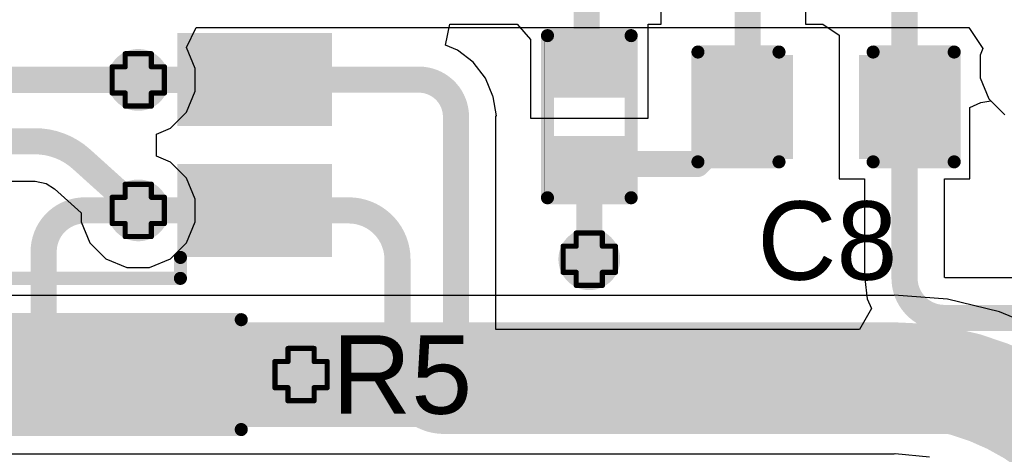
# Model space of a CAD drawing. Header units: inches. Extents: x -0.1 to 10.2, y 0 to 6.5.
# Tile 60 of 95: x 1.79 to 2.167, y 3.611 to 3.777. Entities that reach past the tile are written whole.
import ezdxf

# ---------------------------------------------------------------- set-up
doc = ezdxf.new("R2010")
doc.units = ezdxf.units.IN
doc.header["$MEASUREMENT"] = 0
for name, color, linetype in [('Bottom Layer', 5, 'Continuous'), ('Drill Drawing', 1, 'Continuous'), ('Top Layer', 1, 'Continuous'), ('Top Overlay', 2, 'Continuous'), ('Top Paste', 8, 'Continuous'), ('Top Solder', 216, 'Continuous'), ('Via Holes', 16, 'Continuous')]:
    doc.layers.add(name, color=color, linetype=linetype)
doc.styles.add('Arial', font='txt', dxfattribs={"height": 0.2})

# ---------------------------------------------------------------- blocks, each defined once
blk = doc.blocks.new('S______B______0402_1')
at = {"layer": 'Top Layer'}
for points in [[(-0.0275, -0.0125), (-0.0275, 0.0125), (-0.0095, 0.0125), (-0.0095, -0.0125)], [(0.0095, -0.0125), (0.0095, 0.0125), (0.0275, 0.0125), (0.0275, -0.0125)]]:
    blk.add_hatch(color=1, dxfattribs=at).paths.add_polyline_path(points)
at = {"layer": 'Top Paste'}
for points in [[(-0.0275, -0.0125), (-0.0275, 0.0125), (-0.0095, 0.0125), (-0.0095, -0.0125)], [(0.0095, -0.0125), (0.0095, 0.0125), (0.0275, 0.0125), (0.0275, -0.0125)]]:
    blk.add_hatch(color=8, dxfattribs=at).paths.add_polyline_path(points)
at = {"layer": 'Top Solder'}
for points in [[(-0.02967, -0.01467), (-0.02967, 0.01467), (-0.00733, 0.01467), (-0.00733, -0.01467)], [(0.00733, -0.01467), (0.00733, 0.01467), (0.02967, 0.01467), (0.02967, -0.01467)]]:
    blk.add_hatch(color=216, dxfattribs=at).paths.add_polyline_path(points)
at = {"layer": 'Top Overlay'}
for points, const_width in [([(-0.031, -0.016), (-0.031, 0.016)], 0.005), ([(0.031, 0.016), (-0.031, 0.016)], 0.005), ([(0.031, -0.016), (0.031, 0.016)], 0.005), ([(0.031, -0.016), (-0.031, -0.016)], 0.005), ([(0.032, -0.017), (-0.032, -0.017)], 0.000127)]:
    blk.add_lwpolyline(points, dxfattribs=dict(at, const_width=const_width))
for points, const_width in [([(-0.03225, 0.016, 1), (-0.02975, 0.016, 1)], 0.0025), ([(-0.03225, 0.016, 1), (-0.02975, 0.016, 1)], 0.0025), ([(0.02975, 0.016, 1), (0.03225, 0.016, 1)], 0.0025), ([(0.02975, 0.016, 1), (0.03225, 0.016, 1)], 0.0025), ([(-0.03225, -0.016, 1), (-0.02975, -0.016, 1)], 0.0025), ([(-0.03225, -0.016, 1), (-0.02975, -0.016, 1)], 0.0025), ([(0.02975, -0.016, 1), (0.03225, -0.016, 1)], 0.0025), ([(0.02975, -0.016, 1), (0.03225, -0.016, 1)], 0.0025), ([(-0.03203, -0.017, 1), (-0.03197, -0.017, 1)], 0.0000635), ([(0.03197, -0.017, 1), (0.03203, -0.017, 1)], 0.0000635)]:
    blk.add_lwpolyline(points, format="xyb", close=True, dxfattribs=dict(at, const_width=const_width))
blk = doc.blocks.new('SOP_8_4')
at = {"layer": 'Top Layer'}
for points in [[(-0.13386, 0.08878), (-0.08268, 0.08878), (-0.08268, 0.06122), (-0.13386, 0.06122)], [(0.08268, 0.08878), (0.13386, 0.08878), (0.13386, 0.06122), (0.08268, 0.06122)], [(-0.13386, 0.03878), (-0.08268, 0.03878), (-0.08268, 0.01122), (-0.13386, 0.01122)], [(0.08268, 0.03878), (0.13386, 0.03878), (0.13386, 0.01122), (0.08268, 0.01122)], [(-0.13386, -0.01122), (-0.08268, -0.01122), (-0.08268, -0.03878), (-0.13386, -0.03878)], [(0.08268, -0.01122), (0.13386, -0.01122), (0.13386, -0.03878), (0.08268, -0.03878)], [(-0.13386, -0.06122), (-0.08268, -0.06122), (-0.08268, -0.08878), (-0.13386, -0.08878)], [(0.08268, -0.06122), (0.13386, -0.06122), (0.13386, -0.08878), (0.08268, -0.08878)]]:
    blk.add_hatch(color=1, dxfattribs=at).paths.add_polyline_path(points)
at = {"layer": 'Top Overlay'}
blk.add_hatch(color=2, dxfattribs=at).paths.add_polyline_path([(-0.078, 0.058), (-0.067, 0.058), (-0.067, 0.084), (-0.078, 0.084)])
at = {"layer": 'Top Paste'}
for points in [[(-0.13386, 0.08878), (-0.08268, 0.08878), (-0.08268, 0.06122), (-0.13386, 0.06122)], [(0.08268, 0.08878), (0.13386, 0.08878), (0.13386, 0.06122), (0.08268, 0.06122)], [(-0.13386, 0.03878), (-0.08268, 0.03878), (-0.08268, 0.01122), (-0.13386, 0.01122)], [(0.08268, 0.03878), (0.13386, 0.03878), (0.13386, 0.01122), (0.08268, 0.01122)], [(-0.13386, -0.01122), (-0.08268, -0.01122), (-0.08268, -0.03878), (-0.13386, -0.03878)], [(0.08268, -0.01122), (0.13386, -0.01122), (0.13386, -0.03878), (0.08268, -0.03878)], [(-0.13386, -0.06122), (-0.08268, -0.06122), (-0.08268, -0.08878), (-0.13386, -0.08878)], [(0.08268, -0.06122), (0.13386, -0.06122), (0.13386, -0.08878), (0.08268, -0.08878)]]:
    blk.add_hatch(color=8, dxfattribs=at).paths.add_polyline_path(points)
at = {"layer": 'Top Solder'}
for points in [[(-0.13786, 0.09278), (-0.07868, 0.09278), (-0.07868, 0.05722), (-0.13786, 0.05722)], [(0.07868, 0.09278), (0.13786, 0.09278), (0.13786, 0.05722), (0.07868, 0.05722)], [(-0.13786, 0.04278), (-0.07868, 0.04278), (-0.07868, 0.00722), (-0.13786, 0.00722)], [(0.07868, 0.04278), (0.13786, 0.04278), (0.13786, 0.00722), (0.07868, 0.00722)], [(-0.13786, -0.00722), (-0.07868, -0.00722), (-0.07868, -0.04278), (-0.13786, -0.04278)], [(0.07868, -0.00722), (0.13786, -0.00722), (0.13786, -0.04278), (0.07868, -0.04278)], [(-0.13786, -0.05722), (-0.07868, -0.05722), (-0.07868, -0.09278), (-0.13786, -0.09278)], [(0.07868, -0.05722), (0.13786, -0.05722), (0.13786, -0.09278), (0.07868, -0.09278)]]:
    blk.add_hatch(color=216, dxfattribs=at).paths.add_polyline_path(points)
at = {"layer": 'Top Overlay', "const_width": 0.005}
for points in [[(-0.08014, 0.093), (-0.08014, 0.101)], [(-0.08014, 0.101), (0.07986, 0.101)], [(0.07986, 0.093), (0.07986, 0.101)], [(-0.14514, 0.07), (-0.14514, 0.08)], [(-0.14514, 0.08), (-0.14014, 0.075)], [(-0.14514, 0.07), (-0.14014, 0.075)], [(-0.08014, -0.101), (-0.08014, -0.093)], [(0.07986, -0.101), (0.07986, -0.093)], [(-0.08014, -0.101), (0.07986, -0.101)]]:
    blk.add_lwpolyline(points, dxfattribs=at)
at = {"layer": 'Top Overlay', "const_width": 0.0025}
for points in [[(-0.08139, 0.101, 1), (-0.07889, 0.101, 1)], [(-0.08139, 0.101, 1), (-0.07889, 0.101, 1)], [(0.07861, 0.101, 1), (0.08111, 0.101, 1)], [(0.07861, 0.101, 1), (0.08111, 0.101, 1)], [(-0.08139, 0.093, 1), (-0.07889, 0.093, 1)], [(0.07861, 0.093, 1), (0.08111, 0.093, 1)], [(-0.14639, 0.08, 1), (-0.14389, 0.08, 1)], [(-0.14639, 0.08, 1), (-0.14389, 0.08, 1)], [(-0.14139, 0.075, 1), (-0.13889, 0.075, 1)], [(-0.14139, 0.075, 1), (-0.13889, 0.075, 1)], [(-0.14639, 0.07, 1), (-0.14389, 0.07, 1)], [(-0.14639, 0.07, 1), (-0.14389, 0.07, 1)], [(-0.08139, -0.093, 1), (-0.07889, -0.093, 1)], [(0.07861, -0.093, 1), (0.08111, -0.093, 1)], [(-0.08139, -0.101, 1), (-0.07889, -0.101, 1)], [(-0.08139, -0.101, 1), (-0.07889, -0.101, 1)], [(0.07861, -0.101, 1), (0.08111, -0.101, 1)], [(0.07861, -0.101, 1), (0.08111, -0.101, 1)]]:
    blk.add_lwpolyline(points, format="xyb", close=True, dxfattribs=at)
blk = doc.blocks.new('R___0603_42')
at = {"layer": 'Top Layer'}
for points in [[(-0.015, 0.0175), (-0.015, -0.0175), (-0.045, -0.0175), (-0.045, 0.0175)], [(0.045, 0.0175), (0.045, -0.0175), (0.015, -0.0175), (0.015, 0.0175)]]:
    blk.add_hatch(color=1, dxfattribs=at).paths.add_polyline_path(points)
at = {"layer": 'Top Paste'}
for points in [[(-0.015, 0.0175), (-0.015, -0.0175), (-0.045, -0.0175), (-0.045, 0.0175)], [(0.045, 0.0175), (0.045, -0.0175), (0.015, -0.0175), (0.015, 0.0175)]]:
    blk.add_hatch(color=8, dxfattribs=at).paths.add_polyline_path(points)
at = {"layer": 'Top Solder'}
for points in [[(-0.011, 0.0215), (-0.011, -0.0215), (-0.049, -0.0215), (-0.049, 0.0215)], [(0.049, 0.0215), (0.049, -0.0215), (0.011, -0.0215), (0.011, 0.0215)]]:
    blk.add_hatch(color=216, dxfattribs=at).paths.add_polyline_path(points)
at = {"layer": 'Top Overlay', "const_width": 0.005}
for points in [[(-0.048, -0.021), (-0.048, 0.021)], [(-0.048, 0.021), (0.048, 0.021)], [(0.048, -0.021), (0.048, 0.021)], [(-0.048, -0.021), (0.048, -0.021)]]:
    blk.add_lwpolyline(points, dxfattribs=at)
at = {"layer": 'Top Overlay', "const_width": 0.0025}
for points in [[(-0.04925, 0.021, 1), (-0.04675, 0.021, 1)], [(-0.04925, 0.021, 1), (-0.04675, 0.021, 1)], [(0.04675, 0.021, 1), (0.04925, 0.021, 1)], [(0.04675, 0.021, 1), (0.04925, 0.021, 1)], [(-0.04925, -0.021, 1), (-0.04675, -0.021, 1)], [(-0.04925, -0.021, 1), (-0.04675, -0.021, 1)], [(0.04675, -0.021, 1), (0.04925, -0.021, 1)], [(0.04675, -0.021, 1), (0.04925, -0.021, 1)]]:
    blk.add_lwpolyline(points, format="xyb", close=True, dxfattribs=at)
blk = doc.blocks.new('C___0603_92')
at = {"layer": 'Top Layer'}
for points in [[(-0.015, 0.0175), (-0.015, -0.0175), (-0.045, -0.0175), (-0.045, 0.0175)], [(0.045, 0.0175), (0.045, -0.0175), (0.015, -0.0175), (0.015, 0.0175)]]:
    blk.add_hatch(color=1, dxfattribs=at).paths.add_polyline_path(points)
at = {"layer": 'Top Paste'}
for points in [[(-0.015, 0.0175), (-0.015, -0.0175), (-0.045, -0.0175), (-0.045, 0.0175)], [(0.045, 0.0175), (0.045, -0.0175), (0.015, -0.0175), (0.015, 0.0175)]]:
    blk.add_hatch(color=8, dxfattribs=at).paths.add_polyline_path(points)
at = {"layer": 'Top Solder'}
for points in [[(-0.01264, 0.01986), (-0.01264, -0.01986), (-0.04736, -0.01986), (-0.04736, 0.01986)], [(0.04736, 0.01986), (0.04736, -0.01986), (0.01264, -0.01986), (0.01264, 0.01986)]]:
    blk.add_hatch(color=216, dxfattribs=at).paths.add_polyline_path(points)
at = {"layer": 'Top Overlay', "const_width": 0.005}
for points in [[(-0.049, -0.021), (-0.049, 0.021)], [(-0.049, 0.021), (-0.018, 0.021)], [(0.018, 0.021), (0.049, 0.021)], [(0.049, -0.021), (0.049, 0.021)], [(-0.049, -0.021), (-0.018, -0.021)], [(0.018, -0.021), (0.049, -0.021)]]:
    blk.add_lwpolyline(points, dxfattribs=at)
at = {"layer": 'Top Overlay', "const_width": 0.0025}
for points in [[(-0.05025, 0.021, 1), (-0.04775, 0.021, 1)], [(-0.05025, 0.021, 1), (-0.04775, 0.021, 1)], [(-0.01925, 0.021, 1), (-0.01675, 0.021, 1)], [(0.01675, 0.021, 1), (0.01925, 0.021, 1)], [(0.04775, 0.021, 1), (0.05025, 0.021, 1)], [(0.04775, 0.021, 1), (0.05025, 0.021, 1)], [(-0.05025, -0.021, 1), (-0.04775, -0.021, 1)], [(-0.05025, -0.021, 1), (-0.04775, -0.021, 1)], [(-0.01925, -0.021, 1), (-0.01675, -0.021, 1)], [(0.01675, -0.021, 1), (0.01925, -0.021, 1)], [(0.04775, -0.021, 1), (0.05025, -0.021, 1)], [(0.04775, -0.021, 1), (0.05025, -0.021, 1)]]:
    blk.add_lwpolyline(points, format="xyb", close=True, dxfattribs=at)

msp = doc.modelspace()

# ---------------------------------------------------------------- hatches: boundary and pattern name
at = {"layer": 'Bottom Layer'}
h = msp.add_hatch(color=5, dxfattribs=at)
edge = h.paths.add_edge_path()
edge.add_arc((1.83539, 3.75443), 0.01181, 0, 360)
h = msp.add_hatch(color=5, dxfattribs=at)
edge = h.paths.add_edge_path()
edge.add_arc((1.83539, 3.70453), 0.01181, 0, 360)
h = msp.add_hatch(color=5, dxfattribs=at)
edge = h.paths.add_edge_path()
edge.add_arc((2.00787, 3.68585), 0.01181, 0, 360)
h = msp.add_hatch(color=5, dxfattribs=at)
edge = h.paths.add_edge_path()
edge.add_arc((1.89764, 3.64173), 0.01181, 0, 360)
at = {"layer": 'Top Layer'}
msp.add_hatch(color=1, dxfattribs=at).paths.add_polyline_path([(2.0019, 3.80315), (2.0019, 3.75886), (2.0119, 3.75886), (2.0119, 3.80315)])
h = msp.add_hatch(color=1, dxfattribs=at)
edge = h.paths.add_edge_path()
edge.add_arc((1.83539, 3.75443), 0.01181, 0, 360)
h = msp.add_hatch(color=1, dxfattribs=at)
edge = h.paths.add_edge_path()
edge.add_arc((1.83539, 3.70453), 0.01181, 0, 360)
h = msp.add_hatch(color=1, dxfattribs=at)
edge = h.paths.add_edge_path()
edge.add_arc((2.00787, 3.68585), 0.01181, 0, 360)
h = msp.add_hatch(color=1, dxfattribs=at)
edge = h.paths.add_edge_path()
edge.add_arc((1.89764, 3.64173), 0.01181, 0, 360)
at = {"layer": 'Via Holes'}
h = msp.add_hatch(color=7, dxfattribs=at)
edge = h.paths.add_edge_path()
edge.add_arc((1.83539, 3.75443), 0.00591, 0, 360)
h = msp.add_hatch(color=7, dxfattribs=at)
edge = h.paths.add_edge_path()
edge.add_arc((1.83539, 3.70453), 0.00591, 0, 360)
h = msp.add_hatch(color=7, dxfattribs=at)
edge = h.paths.add_edge_path()
edge.add_arc((2.00787, 3.68585), 0.00591, 0, 360)
h = msp.add_hatch(color=7, dxfattribs=at)
edge = h.paths.add_edge_path()
edge.add_arc((1.89764, 3.64173), 0.00591, 0, 360)

# ---------------------------------------------------------------- linework, layer by layer
at = {"layer": 'Bottom Layer'}
for p, q in [((1.85388, 3.76679), (1.85754, 3.77445)), ((1.85754, 3.77445), (2.15302, 3.77445)), ((2.15302, 3.77445), (2.15836, 3.76645)), ((1.85721, 3.75877), (1.85388, 3.76679)), ((2.15836, 3.76645), (2.15729, 3.76387)), ((2.15729, 3.76387), (2.15729, 3.75519)), ((1.85721, 3.75009), (1.85721, 3.75877)), ((2.15729, 3.75519), (2.16062, 3.74718)), ((1.85388, 3.74208), (1.85721, 3.75009)), ((2.16062, 3.74718), (2.16675, 3.74104)), ((1.84775, 3.73594), (1.85388, 3.74208)), ((1.84241, 3.73373), (1.84775, 3.73594)), ((1.84241, 3.72523), (1.84241, 3.73373)), ((1.84775, 3.72302), (1.84241, 3.72523)), ((1.85388, 3.71688), (1.84775, 3.72302)), ((1.85721, 3.70887), (1.85388, 3.71688)), ((1.63112, 3.71567), (1.79591, 3.71567)), ((1.79591, 3.71567), (1.79593, 3.71568)), ((1.79593, 3.71568), (1.80018, 3.71483)), ((1.80018, 3.71483), (1.80331, 3.71274)), ((1.80331, 3.71274), (1.80337, 3.7128)), ((1.80337, 3.7128), (1.81358, 3.7036)), ((1.85721, 3.70019), (1.85721, 3.70887)), ((1.81358, 3.7036), (1.81358, 3.70019)), ((1.81358, 3.70019), (1.8169, 3.69217)), ((1.85388, 3.69217), (1.85721, 3.70019)), ((1.8169, 3.69217), (1.82304, 3.68604)), ((1.84775, 3.68604), (1.85388, 3.69217)), ((1.82304, 3.68604), (1.83106, 3.68272)), ((1.83106, 3.68272), (1.83973, 3.68272)), ((1.83973, 3.68272), (1.84775, 3.68604)), ((2.12441, 3.67199), (1.64567, 3.67199)), ((2.14481, 3.67053), (2.12441, 3.67213)), ((2.12441, 3.67213), (2.12441, 3.67199)), ((2.16471, 3.66575), (2.14481, 3.67053)), ((2.18361, 3.65792), (2.16471, 3.66575)), ((1.64567, 3.61147), (2.12441, 3.61147)), ((2.12441, 3.61147), (2.12482, 3.61153)), ((2.12482, 3.61153), (2.13803, 3.61023))]:
    msp.add_line(p, q, dxfattribs=at)
for points, const_width in [([(1.52948, 3.75443), (1.83539, 3.75443)], 0.01), ([(1.62675, 3.73097), (1.79591, 3.73097)], 0.01), ([(1.81362, 3.72416), (1.83539, 3.70453)], 0.01), ([(1.64567, 3.64173), (1.89764, 3.64173)], 0.04), ([(1.89764, 3.64173), (2.12441, 3.64173)], 0.04)]:
    msp.add_lwpolyline(points, dxfattribs=dict(at, const_width=const_width))
for points, const_width in [([(1.83289, 3.75443, 1), (1.83789, 3.75443, 1)], 0.005), ([(1.79341, 3.73097, 1), (1.79841, 3.73097, 1)], 0.005), ([(1.79341, 3.73097, 1), (1.79841, 3.73097, 1)], 0.005), ([(1.81112, 3.72416, 1), (1.81612, 3.72416, 1)], 0.005), ([(1.81112, 3.72416, 1), (1.81612, 3.72416, 1)], 0.005), ([(1.83289, 3.70453, 1), (1.83789, 3.70453, 1)], 0.005), ([(1.88764, 3.64173, 1), (1.90764, 3.64173, 1)], 0.02), ([(1.88764, 3.64173, 1), (1.90764, 3.64173, 1)], 0.02), ([(2.11441, 3.64173, 1), (2.13441, 3.64173, 1)], 0.02), ([(2.11441, 3.64173, 1), (2.13441, 3.64173, 1)], 0.02)]:
    msp.add_lwpolyline(points, format="xyb", close=True, dxfattribs=dict(at, const_width=const_width))
for points, const_width in [([(1.79591, 3.73097, -0.185512), (1.81362, 3.72416)], 0.01), ([(2.12441, 3.64173, -0.414214), (2.22441, 3.54173)], 0.04)]:
    msp.add_lwpolyline(points, format="xyb", dxfattribs=dict(at, const_width=const_width))
at = {"layer": 'Drill Drawing', "const_width": 0.002}
for points in [[(1.83039, 3.75943), (1.83039, 3.76443)], [(1.83039, 3.76443), (1.84039, 3.76443)], [(1.84039, 3.75943), (1.84039, 3.76443)], [(1.82539, 3.74943), (1.82539, 3.75943)], [(1.82539, 3.75943), (1.83039, 3.75943)], [(1.84039, 3.75943), (1.84539, 3.75943)], [(1.84539, 3.74943), (1.84539, 3.75943)], [(1.82539, 3.74943), (1.83039, 3.74943)], [(1.83039, 3.74443), (1.83039, 3.74943)], [(1.84039, 3.74943), (1.84539, 3.74943)], [(1.84039, 3.74443), (1.84039, 3.74943)], [(1.83039, 3.74443), (1.84039, 3.74443)], [(1.83039, 3.70953), (1.83039, 3.71453)], [(1.83039, 3.71453), (1.84039, 3.71453)], [(1.84039, 3.70953), (1.84039, 3.71453)], [(1.82539, 3.69953), (1.82539, 3.70953)], [(1.82539, 3.70953), (1.83039, 3.70953)], [(1.84039, 3.70953), (1.84539, 3.70953)], [(1.84539, 3.69953), (1.84539, 3.70953)], [(1.82539, 3.69953), (1.83039, 3.69953)], [(1.83039, 3.69453), (1.83039, 3.69953)], [(1.84039, 3.69953), (1.84539, 3.69953)], [(1.84039, 3.69453), (1.84039, 3.69953)], [(1.83039, 3.69453), (1.84039, 3.69453)], [(2.00287, 3.69085), (2.00287, 3.69585)], [(2.00287, 3.69585), (2.01287, 3.69585)], [(2.01287, 3.69085), (2.01287, 3.69585)], [(1.99787, 3.68085), (1.99787, 3.69085)], [(1.99787, 3.69085), (2.00287, 3.69085)], [(2.01287, 3.69085), (2.01787, 3.69085)], [(2.01787, 3.68085), (2.01787, 3.69085)], [(1.99787, 3.68085), (2.00287, 3.68085)], [(2.00287, 3.67585), (2.00287, 3.68085)], [(2.01287, 3.68085), (2.01787, 3.68085)], [(2.01287, 3.67585), (2.01287, 3.68085)], [(2.00287, 3.67585), (2.01287, 3.67585)], [(1.89264, 3.64673), (1.89264, 3.65173)], [(1.89264, 3.65173), (1.90264, 3.65173)], [(1.90264, 3.64673), (1.90264, 3.65173)], [(1.88764, 3.63673), (1.88764, 3.64673)], [(1.88764, 3.64673), (1.89264, 3.64673)], [(1.90264, 3.64673), (1.90764, 3.64673)], [(1.90764, 3.63673), (1.90764, 3.64673)], [(1.88764, 3.63673), (1.89264, 3.63673)], [(1.89264, 3.63173), (1.89264, 3.63673)], [(1.90264, 3.63673), (1.90764, 3.63673)], [(1.90264, 3.63173), (1.90264, 3.63673)], [(1.89264, 3.63173), (1.90264, 3.63173)]]:
    msp.add_lwpolyline(points, dxfattribs=at)
at = {"layer": 'Drill Drawing', "const_width": 0.001}
for points in [[(1.82989, 3.76443, 1), (1.83089, 3.76443, 1)], [(1.82989, 3.76443, 1), (1.83089, 3.76443, 1)], [(1.83989, 3.76443, 1), (1.84089, 3.76443, 1)], [(1.83989, 3.76443, 1), (1.84089, 3.76443, 1)], [(1.82489, 3.75943, 1), (1.82589, 3.75943, 1)], [(1.82489, 3.75943, 1), (1.82589, 3.75943, 1)], [(1.82989, 3.75943, 1), (1.83089, 3.75943, 1)], [(1.82989, 3.75943, 1), (1.83089, 3.75943, 1)], [(1.83989, 3.75943, 1), (1.84089, 3.75943, 1)], [(1.83989, 3.75943, 1), (1.84089, 3.75943, 1)], [(1.84489, 3.75943, 1), (1.84589, 3.75943, 1)], [(1.84489, 3.75943, 1), (1.84589, 3.75943, 1)], [(1.82489, 3.74943, 1), (1.82589, 3.74943, 1)], [(1.82489, 3.74943, 1), (1.82589, 3.74943, 1)], [(1.82989, 3.74943, 1), (1.83089, 3.74943, 1)], [(1.82989, 3.74943, 1), (1.83089, 3.74943, 1)], [(1.83989, 3.74943, 1), (1.84089, 3.74943, 1)], [(1.83989, 3.74943, 1), (1.84089, 3.74943, 1)], [(1.84489, 3.74943, 1), (1.84589, 3.74943, 1)], [(1.84489, 3.74943, 1), (1.84589, 3.74943, 1)], [(1.82989, 3.74443, 1), (1.83089, 3.74443, 1)], [(1.82989, 3.74443, 1), (1.83089, 3.74443, 1)], [(1.83989, 3.74443, 1), (1.84089, 3.74443, 1)], [(1.83989, 3.74443, 1), (1.84089, 3.74443, 1)], [(1.82989, 3.71453, 1), (1.83089, 3.71453, 1)], [(1.82989, 3.71453, 1), (1.83089, 3.71453, 1)], [(1.83989, 3.71453, 1), (1.84089, 3.71453, 1)], [(1.83989, 3.71453, 1), (1.84089, 3.71453, 1)], [(1.82489, 3.70953, 1), (1.82589, 3.70953, 1)], [(1.82489, 3.70953, 1), (1.82589, 3.70953, 1)], [(1.82989, 3.70953, 1), (1.83089, 3.70953, 1)], [(1.82989, 3.70953, 1), (1.83089, 3.70953, 1)], [(1.83989, 3.70953, 1), (1.84089, 3.70953, 1)], [(1.83989, 3.70953, 1), (1.84089, 3.70953, 1)], [(1.84489, 3.70953, 1), (1.84589, 3.70953, 1)], [(1.84489, 3.70953, 1), (1.84589, 3.70953, 1)], [(1.82489, 3.69953, 1), (1.82589, 3.69953, 1)], [(1.82489, 3.69953, 1), (1.82589, 3.69953, 1)], [(1.82989, 3.69953, 1), (1.83089, 3.69953, 1)], [(1.82989, 3.69953, 1), (1.83089, 3.69953, 1)], [(1.83989, 3.69953, 1), (1.84089, 3.69953, 1)], [(1.83989, 3.69953, 1), (1.84089, 3.69953, 1)], [(1.84489, 3.69953, 1), (1.84589, 3.69953, 1)], [(1.84489, 3.69953, 1), (1.84589, 3.69953, 1)], [(1.82989, 3.69453, 1), (1.83089, 3.69453, 1)], [(1.82989, 3.69453, 1), (1.83089, 3.69453, 1)], [(1.83989, 3.69453, 1), (1.84089, 3.69453, 1)], [(1.83989, 3.69453, 1), (1.84089, 3.69453, 1)], [(2.00237, 3.69585, 1), (2.00337, 3.69585, 1)], [(2.00237, 3.69585, 1), (2.00337, 3.69585, 1)], [(2.01237, 3.69585, 1), (2.01337, 3.69585, 1)], [(2.01237, 3.69585, 1), (2.01337, 3.69585, 1)], [(1.99737, 3.69085, 1), (1.99837, 3.69085, 1)], [(1.99737, 3.69085, 1), (1.99837, 3.69085, 1)], [(2.00237, 3.69085, 1), (2.00337, 3.69085, 1)], [(2.00237, 3.69085, 1), (2.00337, 3.69085, 1)], [(2.01237, 3.69085, 1), (2.01337, 3.69085, 1)], [(2.01237, 3.69085, 1), (2.01337, 3.69085, 1)], [(2.01737, 3.69085, 1), (2.01837, 3.69085, 1)], [(2.01737, 3.69085, 1), (2.01837, 3.69085, 1)], [(1.99737, 3.68085, 1), (1.99837, 3.68085, 1)], [(1.99737, 3.68085, 1), (1.99837, 3.68085, 1)], [(2.00237, 3.68085, 1), (2.00337, 3.68085, 1)], [(2.00237, 3.68085, 1), (2.00337, 3.68085, 1)], [(2.01237, 3.68085, 1), (2.01337, 3.68085, 1)], [(2.01237, 3.68085, 1), (2.01337, 3.68085, 1)], [(2.01737, 3.68085, 1), (2.01837, 3.68085, 1)], [(2.01737, 3.68085, 1), (2.01837, 3.68085, 1)], [(2.00237, 3.67585, 1), (2.00337, 3.67585, 1)], [(2.00237, 3.67585, 1), (2.00337, 3.67585, 1)], [(2.01237, 3.67585, 1), (2.01337, 3.67585, 1)], [(2.01237, 3.67585, 1), (2.01337, 3.67585, 1)], [(1.89214, 3.65173, 1), (1.89314, 3.65173, 1)], [(1.89214, 3.65173, 1), (1.89314, 3.65173, 1)], [(1.90214, 3.65173, 1), (1.90314, 3.65173, 1)], [(1.90214, 3.65173, 1), (1.90314, 3.65173, 1)], [(1.88714, 3.64673, 1), (1.88814, 3.64673, 1)], [(1.88714, 3.64673, 1), (1.88814, 3.64673, 1)], [(1.89214, 3.64673, 1), (1.89314, 3.64673, 1)], [(1.89214, 3.64673, 1), (1.89314, 3.64673, 1)], [(1.90214, 3.64673, 1), (1.90314, 3.64673, 1)], [(1.90214, 3.64673, 1), (1.90314, 3.64673, 1)], [(1.90714, 3.64673, 1), (1.90814, 3.64673, 1)], [(1.90714, 3.64673, 1), (1.90814, 3.64673, 1)], [(1.88714, 3.63673, 1), (1.88814, 3.63673, 1)], [(1.88714, 3.63673, 1), (1.88814, 3.63673, 1)], [(1.89214, 3.63673, 1), (1.89314, 3.63673, 1)], [(1.89214, 3.63673, 1), (1.89314, 3.63673, 1)], [(1.90214, 3.63673, 1), (1.90314, 3.63673, 1)], [(1.90214, 3.63673, 1), (1.90314, 3.63673, 1)], [(1.90714, 3.63673, 1), (1.90814, 3.63673, 1)], [(1.90714, 3.63673, 1), (1.90814, 3.63673, 1)], [(1.89214, 3.63173, 1), (1.89314, 3.63173, 1)], [(1.89214, 3.63173, 1), (1.89314, 3.63173, 1)], [(1.90214, 3.63173, 1), (1.90314, 3.63173, 1)], [(1.90214, 3.63173, 1), (1.90314, 3.63173, 1)]]:
    msp.add_lwpolyline(points, format="xyb", close=True, dxfattribs=at)
at = {"layer": 'Top Layer'}
for p, q in [((2.09061, 3.82571), (2.09061, 3.77571)), ((2.03538, 3.77571), (2.03538, 3.8059)), ((1.95291, 3.76771), (1.9545, 3.77571)), ((1.9545, 3.77571), (1.98026, 3.77571)), ((1.98026, 3.77571), (1.98538, 3.76983)), ((2.03038, 3.73986), (2.03038, 3.77571)), ((2.03038, 3.77571), (2.03538, 3.77571)), ((2.09061, 3.77571), (2.09713, 3.77571)), ((2.09713, 3.77571), (2.10342, 3.77159)), ((1.98538, 3.76983), (1.98538, 3.73986)), ((2.10342, 3.77159), (2.10342, 3.71659)), ((1.95743, 3.76584), (1.95291, 3.76771)), ((1.96352, 3.76116), (1.95743, 3.76584)), ((1.9682, 3.75507), (1.96352, 3.76116)), ((1.97103, 3.74824), (1.9682, 3.75507)), ((1.97114, 3.74797), (1.97103, 3.74824)), ((1.97236, 3.74071), (1.97114, 3.74797)), ((2.15342, 3.74391), (2.15764, 3.74583)), ((2.15342, 3.71659), (2.15342, 3.74391)), ((2.15764, 3.74583), (2.16142, 3.74637)), ((2.16142, 3.74637), (2.16675, 3.74104)), ((1.97217, 3.73474), (1.97217, 3.74071)), ((1.97217, 3.74071), (1.97236, 3.74071)), ((1.98538, 3.73986), (2.03038, 3.73986)), ((1.97217, 3.65899), (1.97217, 3.73474)), ((2.10342, 3.71659), (2.11313, 3.71659)), ((2.11313, 3.71659), (2.11313, 3.67872)), ((2.14372, 3.67889), (2.14372, 3.71659)), ((2.14372, 3.71659), (2.15342, 3.71659)), ((2.14387, 3.67883), (2.14372, 3.67889)), ((2.14393, 3.67868), (2.14387, 3.67883)), ((2.11313, 3.67872), (2.1132, 3.67837)), ((2.1132, 3.67837), (2.1142, 3.67075)), ((2.2025, 3.67868), (2.14393, 3.67868)), ((2.1142, 3.67075), (2.11576, 3.66699)), ((2.11576, 3.66699), (2.1112, 3.65899)), ((2.1112, 3.65899), (1.97217, 3.65899))]:
    msp.add_line(p, q, dxfattribs=at)
for points, const_width in [([(2.06842, 3.74409), (2.06842, 3.79527)], 0.01), ([(2.12842, 3.74409), (2.12842, 3.79039)], 0.01), ([(1.76317, 3.75443), (1.83539, 3.75443)], 0.01), ([(1.83539, 3.75443), (1.87842, 3.75453)], 0.01), ([(1.87842, 3.75453), (1.87992, 3.75453)], 0.01), ([(1.87992, 3.75453), (1.94272, 3.75453)], 0.01), ([(2.04908, 3.72225), (2.06842, 3.74159)], 0.01), ([(2.06842, 3.74159), (2.06842, 3.74409)], 0.01), ([(2.12842, 3.67872), (2.12842, 3.74409)], 0.01), ([(1.95687, 3.65796), (1.95687, 3.74071)], 0.01), ([(2.00787, 3.68585), (2.00787, 3.72225)], 0.01), ([(2.00788, 3.72225), (2.04908, 3.72225)], 0.01), ([(1.81498, 3.70453), (1.87992, 3.70453)], 0.01), ([(1.87992, 3.70453), (1.90051, 3.70453)], 0.01), ([(1.90051, 3.70453), (1.90879, 3.70453)], 0.01), ([(1.90879, 3.70453), (1.91583, 3.70453)], 0.01), ([(1.79921, 3.64173), (1.79921, 3.68876)], 0.01), ([(1.93451, 3.68585), (1.93451, 3.64185)], 0.01), ([(2.14376, 3.66339), (2.22697, 3.66339)], 0.01), ([(1.85677, 3.64173), (1.89764, 3.64173)], 0.02), ([(1.97113, 3.6437), (1.97118, 3.6437)], 0.01), ([(1.97118, 3.6437), (2.22697, 3.6437)], 0.01), ([(1.95234, 3.62402), (2.22697, 3.62402)], 0.01)]:
    msp.add_lwpolyline(points, dxfattribs=dict(at, const_width=const_width))
for points, const_width in [([(1.83289, 3.75443, 1), (1.83789, 3.75443, 1)], 0.005), ([(1.83289, 3.75443, 1), (1.83789, 3.75443, 1)], 0.005), ([(1.87592, 3.75453, 1), (1.88092, 3.75453, 1)], 0.005), ([(1.87592, 3.75453, 1), (1.88092, 3.75453, 1)], 0.005), ([(1.87742, 3.75453, 1), (1.88242, 3.75453, 1)], 0.005), ([(1.87742, 3.75453, 1), (1.88242, 3.75453, 1)], 0.005), ([(1.94022, 3.75453, 1), (1.94522, 3.75453, 1)], 0.005), ([(1.94022, 3.75453, 1), (1.94522, 3.75453, 1)], 0.005), ([(2.06592, 3.74409, 1), (2.07092, 3.74409, 1)], 0.005), ([(2.06592, 3.74409, 1), (2.07092, 3.74409, 1)], 0.005), ([(2.06592, 3.74159, 1), (2.07092, 3.74159, 1)], 0.005), ([(2.06592, 3.74159, 1), (2.07092, 3.74159, 1)], 0.005), ([(2.12592, 3.74409, 1), (2.13092, 3.74409, 1)], 0.005), ([(2.12592, 3.74409, 1), (2.13092, 3.74409, 1)], 0.005), ([(1.95434, 3.74146, 1), (1.95934, 3.74146, 1)], 0.005), ([(1.95434, 3.74146, 1), (1.95934, 3.74146, 1)], 0.005), ([(1.95437, 3.74071, 1), (1.95937, 3.74071, 1)], 0.005), ([(1.95437, 3.74071, 1), (1.95937, 3.74071, 1)], 0.005), ([(2.00537, 3.72225, 1), (2.01037, 3.72225, 1)], 0.005), ([(2.00538, 3.72225, 1), (2.01038, 3.72225, 1)], 0.005), ([(2.04658, 3.72225, 1), (2.05158, 3.72225, 1)], 0.005), ([(2.04658, 3.72225, 1), (2.05158, 3.72225, 1)], 0.005), ([(1.81248, 3.70453, 1), (1.81748, 3.70453, 1)], 0.005), ([(1.81248, 3.70453, 1), (1.81748, 3.70453, 1)], 0.005), ([(1.87742, 3.70453, 1), (1.88242, 3.70453, 1)], 0.005), ([(1.87742, 3.70453, 1), (1.88242, 3.70453, 1)], 0.005), ([(1.89801, 3.70453, 1), (1.90301, 3.70453, 1)], 0.005), ([(1.89801, 3.70453, 1), (1.90301, 3.70453, 1)], 0.005), ([(1.90629, 3.70453, 1), (1.91129, 3.70453, 1)], 0.005), ([(1.90629, 3.70453, 1), (1.91129, 3.70453, 1)], 0.005), ([(1.91334, 3.70453, 1), (1.91833, 3.70453, 1)], 0.005), ([(1.91334, 3.70453, 1), (1.91833, 3.70453, 1)], 0.005), ([(1.79671, 3.68876, 1), (1.80171, 3.68876, 1)], 0.005), ([(1.79671, 3.68876, 1), (1.80171, 3.68876, 1)], 0.005), ([(1.93201, 3.68585, 1), (1.93701, 3.68585, 1)], 0.005), ([(1.93201, 3.68585, 1), (1.93701, 3.68585, 1)], 0.005), ([(2.00537, 3.68585, 1), (2.01037, 3.68585, 1)], 0.005), ([(2.12592, 3.67872, 1), (2.13092, 3.67872, 1)], 0.005), ([(2.12592, 3.67872, 1), (2.13092, 3.67872, 1)], 0.005), ([(2.14126, 3.66339, 1), (2.14626, 3.66339, 1)], 0.005), ([(2.14126, 3.66339, 1), (2.14626, 3.66339, 1)], 0.005), ([(1.95437, 3.65796, 1), (1.95937, 3.65796, 1)], 0.005), ([(1.95437, 3.65796, 1), (1.95937, 3.65796, 1)], 0.005), ([(1.85177, 3.64173, 1), (1.86177, 3.64173, 1)], 0.01), ([(1.89264, 3.64173, 1), (1.90264, 3.64173, 1)], 0.01), ([(1.96863, 3.6437, 1), (1.97363, 3.6437, 1)], 0.005), ([(1.96863, 3.6437, 1), (1.97363, 3.6437, 1)], 0.005), ([(1.96868, 3.6437, 1), (1.97368, 3.6437, 1)], 0.005), ([(1.96868, 3.6437, 1), (1.97368, 3.6437, 1)], 0.005), ([(1.79671, 3.64173, 1), (1.80171, 3.64173, 1)], 0.005), ([(1.93201, 3.64185, 1), (1.93701, 3.64185, 1)], 0.005), ([(1.93201, 3.64185, 1), (1.93701, 3.64185, 1)], 0.005), ([(1.94984, 3.62402, 1), (1.95484, 3.62402, 1)], 0.005), ([(1.94984, 3.62402, 1), (1.95484, 3.62402, 1)], 0.005)]:
    msp.add_lwpolyline(points, format="xyb", close=True, dxfattribs=dict(at, const_width=const_width))
at = {"layer": 'Top Layer', "const_width": 0.01}
for points in [[(1.94272, 3.75453, -0.391491), (1.95684, 3.74146)], [(1.95684, 3.74146, -0.018948), (1.95687, 3.74071)], [(1.79921, 3.68876, -0.414214), (1.81498, 3.70453)], [(1.91583, 3.70453, -0.414214), (1.93451, 3.68585)], [(2.14376, 3.66339, -0.416746), (2.12842, 3.67872)], [(1.97113, 3.6437, -0.414214), (1.95687, 3.65796)], [(1.95234, 3.62402, -0.414214), (1.93451, 3.64185)]]:
    msp.add_lwpolyline(points, format="xyb", dxfattribs=at)

# ---------------------------------------------------------------- block references
for name, p in [('SOP_8_4', (1.77165, 3.77953)), ('C___0603_92', (2.09842, 3.74409)), ('R___0603_42', (1.82677, 3.64173))]:
    msp.add_blockref(name, p)
at = {"rotation": 270}
msp.add_blockref('S______B______0402_1', (2.00788, 3.74036), dxfattribs=at)

# ---------------------------------------------------------------- texts
at = {"layer": 'Top Overlay', "style": 'Arial'}
for s, p in [('C8', (2.07212, 3.678)), ('R5', (1.90952, 3.62674))]:
    msp.add_text(s, height=0.03, dxfattribs=at).set_placement(p)

doc.saveas('drawing.dxf')
